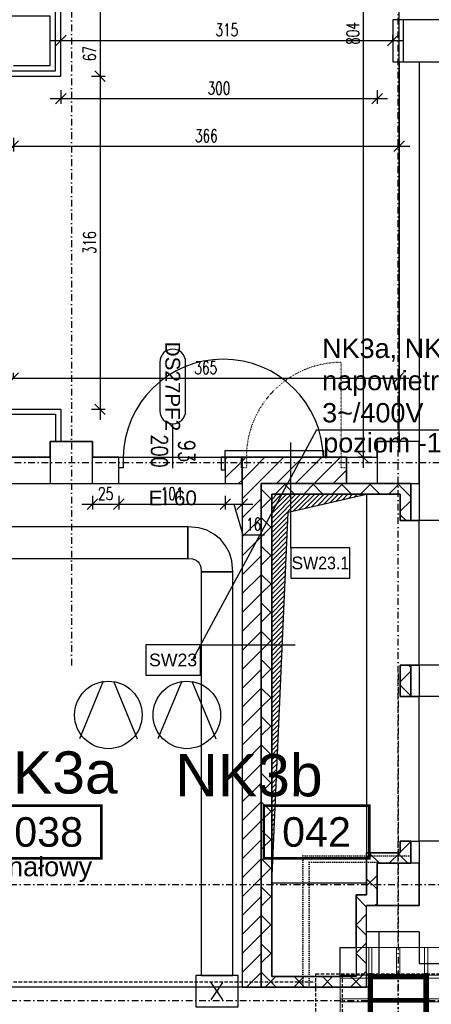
# Model space of a CAD drawing. Header units: centimetres. Extents: x -10729 to 144862, y -4437 to 43656.
# Tile 113 of 148: x 9501 to 9891, y 12196 to 13130. Entities that reach past the tile are written whole.
import ezdxf
from ezdxf.enums import TextEntityAlignment as Align

# ---------------------------------------------------------------- set-up
doc = ezdxf.new("R2010")
doc.units = ezdxf.units.CM
doc.header["$LTSCALE"] = 0.1
doc.header["$PDMODE"] = 35
doc.header["$PDSIZE"] = 0.1
for name, pattern in [('Kondygnacja  -0_5$0$DOT2', [3.175, 0, -3.175]), ('Kondygnacja  -0_5$0$HIDDEN', [9.525, 6.35, -3.175]), ('Kondygnacja  -0_5$0$HIDDEN2', [4.7625, 3.175, -1.5875]), ('Kondygnacja +0_5$0$DOT2', [3.175, 0, -3.175]), ('Osie rzutów$0$DASHDOT2', [12.7, 6.35, -3.175, 0, -3.175])]:
    doc.linetypes.add(name, pattern=pattern)
doc.layers.get('0').update_dxf_attribs({"color": 8})
doc.layers.get('DEFPOINTS').update_dxf_attribs({"color": 8})
for name, color, linetype in [('AU Urządzenia', 14, 'Continuous'), ('bgde-nawiewEXP', 1, 'Continuous'), ('bgde_opis urządzen', 6, 'Continuous'), ('Kondygnacja  -0_5$0$ARCH_INFO_ETYK_DRZWI', 8, 'Continuous'), ('Kondygnacja  -0_5$0$ARCH_INFO_OPISY_PRZEGRODY', 8, 'Continuous'), ('Kondygnacja  -0_5$0$ARCH_KONSTR_POWYŻEJ RZUTU', 8, 'Kondygnacja  -0_5$0$HIDDEN'), ('Kondygnacja  -0_5$0$ARCH_KONSTR_POWYŻEJ RZUTU_IST', 8, 'Kondygnacja  -0_5$0$HIDDEN2'), ('Kondygnacja  -0_5$0$ARCH_MUROWANE', 8, 'Continuous'), ('Kondygnacja  -0_5$0$ARCH_MUROWANE_IST', 8, 'Continuous'), ('Kondygnacja  -0_5$0$ARCH_OCIEPLENIE', 8, 'Continuous'), ('Kondygnacja  -0_5$0$ARCH_SCHODY_IST', 8, 'Continuous'), ('Kondygnacja  -0_5$0$ARCH_STROP', 8, 'Continuous'), ('Kondygnacja  -0_5$0$ARCH_SŁUPY', 8, 'Continuous'), ('Kondygnacja  -0_5$0$ARCH_WYBURZENIA', 8, 'Kondygnacja  -0_5$0$DOT2'), ('Kondygnacja  -0_5$0$ARCH_ŻELBET_IST', 8, 'Continuous'), ('Kondygnacja +0_5$0$ARCH_WYBURZENIA', 8, 'Kondygnacja +0_5$0$DOT2'), ('Kondygnacja +0_5$0$ARCH_ŚLUSARKA_DRZWI', 8, 'Continuous'), ('Osie rzutów$0$ARCH_INFO_OSIE_IST', 8, 'Osie rzutów$0$DASHDOT2'), ('Osie rzutów$0$ARCH_INFO_OSIE_OPISY_IST', 8, 'Continuous'), ('Pomieszczenia -05$0$ARCH_INFO_AREA_ETYKIETY_200', 8, 'Continuous')]:
    doc.layers.add(name, color=color, linetype=linetype)
doc.layers.add('Kondygnacja  -0_5$0$ARCH_INFO_WYMIARY', color=8, linetype='Continuous', lineweight=9)
doc.layers.add('Kondygnacja  -0_5$0$ARCH_WIDOK', color=8, linetype='Continuous', lineweight=13)
doc.layers.add('Kondygnacja  -0_5$0$ARCH_POMOCNICZE', color=8, linetype='Continuous', plot=False)
doc.layers.add('OBRYSY POWIERZCHNI', color=8, linetype='Continuous', plot=False)
doc.styles.add('Arial', font='ARIAL.TTF')
doc.styles.add('Kondygnacja  -0_5$0$Arial', font='ARIAL.TTF')
doc.styles.add('Kondygnacja  -0_5$0$Romans', font='Romans.shx', dxfattribs={"width": 0.7})
doc.styles.add('Pomieszczenia -05$0$Arial', font='ARIAL.TTF')
doc.dimstyles.new('Kondygnacja  -0_5$0$Wymiary 1-100', dxfattribs={"dimtxt": 12, "dimasz": 10, "dimexe": 5, "dimexo": 0, "dimgap": 4, "dimtad": 1, "dimrnd": 0.5, "dimzin": 12, "dimdsep": 46, "dimtxsty": 'Kondygnacja  -0_5$0$Romans', "dimblk": 'Kondygnacja  -0_5$0$_Oblique', "dimcen": 10, "dimdle": 10, "dimclrt": 55, "dimazin": 0, "dimtfac": 1, "dimtmove": 1, "dimatfit": 3, "dimfxl": 0, "dimtolj": 1, "dimtzin": 0, "dimarcsym": 0})
pattern_1 = [(45, (8662.6883, 8963.0142), (-0.6735192, 0.6735192), [])]

# ---------------------------------------------------------------- blocks, each defined once
blk = doc.blocks.new('Osie rzutów')
at = {"layer": 'Osie rzutów$0$ARCH_INFO_OSIE_IST', "ltscale": 10}
for p, q in [((9550, 14290.38), (9550, 12514.27)), ((9860, 12255), (9860, 14290.38)), ((7947.38, 12710), (13655, 12710)), ((9860, 12510), (9860, 4623.26)), ((4436.04, 12310), (13655, 12310)), ((9860, 12170), (9860, 12230)), ((4436.04, 12200), (13655, 12200)), ((9890, 12200), (9830, 12200))]:
    blk.add_line(p, q, dxfattribs=at)
blk = doc.blocks.new('Pomieszczenia -05$0$etykieta_numer')
at = {"color": 0, "linetype": 'ByBlock', "const_width": 2.44}
blk.add_lwpolyline([(-50, -50), (-50, 0), (50, 0), (50, -50)], close=True, dxfattribs=at)
at = {"color": 0, "linetype": 'ByBlock', "style": 'Pomieszczenia -05$0$Arial'}
blk.add_attdef('AECAREA:NUMBER', text='', height=28, dxfattribs=at).set_placement((0, -25), align=Align.MIDDLE)
blk = doc.blocks.new('Pomieszczenia -05_1')
at = {"layer": 'Pomieszczenia -05$0$ARCH_INFO_AREA_ETYKIETY_200', "color": 253, "linetype": 'Continuous', "lineweight": -3}
for p, values in [((9528.44, 12384.71), {'AECAREA:NUMBER': '038'}), ((9782.57, 12384.71), {'AECAREA:NUMBER': '042'})]:
    blk.add_blockref('Pomieszczenia -05$0$etykieta_numer', p, dxfattribs=at).add_auto_attribs(values)
blk = doc.blocks.new('Kondygnacja  -0_5$0$_Oblique')
at = {"color": 0, "linetype": 'ByBlock', "lineweight": -2}
blk.add_line((-0.5, -0.5), (0.5, 0.5), dxfattribs=at)
blk = doc.blocks.new('*D101')
at = {"layer": 'DEFPOINTS', "color": 0}
for p in [(9860, 12794.48), (9495, 12789.98), (9860, 12789.98)]:
    blk.add_point(p, dxfattribs=at)
at = {"layer": 'Kondygnacja  -0_5$0$ARCH_INFO_WYMIARY', "color": 0, "lineweight": -2}
for p, q in [((9495, 12789.98), (9495, 12794.98)), ((9860, 12794.48), (9860, 12784.98)), ((9485, 12789.98), (9870, 12789.98))]:
    blk.add_line(p, q, dxfattribs=at)
at = {"layer": 'Kondygnacja  -0_5$0$ARCH_INFO_WYMIARY', "color": 0, "lineweight": -2, "xscale": 10, "yscale": 10, "zscale": 10, "rotation": 180}
blk.add_blockref('Kondygnacja  -0_5$0$_Oblique', (9495, 12789.98), dxfattribs=at)
at = {"layer": 'Kondygnacja  -0_5$0$ARCH_INFO_WYMIARY', "color": 0, "lineweight": -2, "xscale": 10, "yscale": 10, "zscale": 10}
blk.add_blockref('Kondygnacja  -0_5$0$_Oblique', (9860, 12789.98), dxfattribs=at)
at = {"layer": 'Kondygnacja  -0_5$0$ARCH_INFO_WYMIARY', "color": 55, "insert": (9677.5, 12799.98), "char_height": 12, "attachment_point": 5, "style": 'Kondygnacja  -0_5$0$Romans'}
blk.add_mtext('\\A1;365', dxfattribs=at)
blk = doc.blocks.new('*D156')
at = {"layer": 'DEFPOINTS', "color": 0}
for p in [(9540, 13110), (9855, 13110.3), (9855, 13110)]:
    blk.add_point(p, dxfattribs=at)
at = {"layer": 'Kondygnacja  -0_5$0$ARCH_INFO_WYMIARY', "color": 0, "lineweight": -2}
for p, q in [((9530, 13110.3), (9865, 13110.3)), ((9540, 13110), (9540, 13115.3)), ((9855, 13110), (9855, 13115.3))]:
    blk.add_line(p, q, dxfattribs=at)
at = {"layer": 'Kondygnacja  -0_5$0$ARCH_INFO_WYMIARY', "color": 0, "lineweight": -2, "xscale": 10, "yscale": 10, "zscale": 10, "rotation": 180}
blk.add_blockref('Kondygnacja  -0_5$0$_Oblique', (9540, 13110.3), dxfattribs=at)
at = {"layer": 'Kondygnacja  -0_5$0$ARCH_INFO_WYMIARY', "color": 0, "lineweight": -2, "xscale": 10, "yscale": 10, "zscale": 10}
blk.add_blockref('Kondygnacja  -0_5$0$_Oblique', (9855, 13110.3), dxfattribs=at)
at = {"layer": 'Kondygnacja  -0_5$0$ARCH_INFO_WYMIARY', "color": 55, "insert": (9697.5, 13120.3), "char_height": 12, "attachment_point": 5, "style": 'Kondygnacja  -0_5$0$Romans'}
blk.add_mtext('\\A1;315', dxfattribs=at)
blk = doc.blocks.new('*D103')
at = {"layer": 'DEFPOINTS', "color": 0}
for p in [(9559.19, 13143.5), (9540, 13076.5), (9577.2, 13076.5)]:
    blk.add_point(p, dxfattribs=at)
at = {"layer": 'Kondygnacja  -0_5$0$ARCH_INFO_WYMIARY', "color": 0, "lineweight": -2}
for p, q in [((9577.2, 13153.5), (9577.2, 13066.5)), ((9569.2, 13143.5), (9582.2, 13143.5)), ((9569.2, 13076.5), (9582.2, 13076.5))]:
    blk.add_line(p, q, dxfattribs=at)
at = {"layer": 'Kondygnacja  -0_5$0$ARCH_INFO_WYMIARY', "color": 0, "lineweight": -2, "xscale": 10, "yscale": 10, "zscale": 10}
for p, rotation in [((9577.2, 13143.5), 90), ((9577.2, 13076.5), 270)]:
    blk.add_blockref('Kondygnacja  -0_5$0$_Oblique', p, dxfattribs=dict(at, rotation=rotation))
at = {"layer": 'Kondygnacja  -0_5$0$ARCH_INFO_WYMIARY', "color": 55, "insert": (9567.2, 13097.95), "char_height": 12, "attachment_point": 5, "rotation": 90, "style": 'Kondygnacja  -0_5$0$Romans'}
blk.add_mtext('\\A1;67', dxfattribs=at)
blk = doc.blocks.new('*D104')
at = {"layer": 'DEFPOINTS', "color": 0}
for p in [(9540, 13076.5), (9544.19, 12760.5), (9577.2, 12760.5)]:
    blk.add_point(p, dxfattribs=at)
at = {"layer": 'Kondygnacja  -0_5$0$ARCH_INFO_WYMIARY', "color": 0, "lineweight": -2}
for p, q in [((9577.2, 13086.5), (9577.2, 12750.5)), ((9569.2, 13076.5), (9582.2, 13076.5)), ((9569.2, 12760.5), (9582.2, 12760.5))]:
    blk.add_line(p, q, dxfattribs=at)
at = {"layer": 'Kondygnacja  -0_5$0$ARCH_INFO_WYMIARY', "color": 0, "lineweight": -2, "xscale": 10, "yscale": 10, "zscale": 10}
for p, rotation in [((9577.2, 13076.5), 90), ((9577.2, 12760.5), 270)]:
    blk.add_blockref('Kondygnacja  -0_5$0$_Oblique', p, dxfattribs=dict(at, rotation=rotation))
at = {"layer": 'Kondygnacja  -0_5$0$ARCH_INFO_WYMIARY', "color": 55, "insert": (9567.2, 12918.5), "char_height": 12, "attachment_point": 5, "rotation": 90, "style": 'Kondygnacja  -0_5$0$Romans'}
blk.add_mtext('\\A1;316', dxfattribs=at)
blk = doc.blocks.new('*D105')
at = {"layer": 'DEFPOINTS', "color": 0}
for p in [(9495, 13049.09), (9861, 13049.09), (9861, 13009.99)]:
    blk.add_point(p, dxfattribs=at)
at = {"layer": 'Kondygnacja  -0_5$0$ARCH_INFO_WYMIARY', "color": 0, "lineweight": -2}
for p, q in [((9495, 13017.99), (9495, 13004.99)), ((9861, 13017.99), (9861, 13004.99)), ((9485, 13009.99), (9871, 13009.99))]:
    blk.add_line(p, q, dxfattribs=at)
at = {"layer": 'Kondygnacja  -0_5$0$ARCH_INFO_WYMIARY', "color": 0, "lineweight": -2, "xscale": 10, "yscale": 10, "zscale": 10, "rotation": 180}
blk.add_blockref('Kondygnacja  -0_5$0$_Oblique', (9495, 13009.99), dxfattribs=at)
at = {"layer": 'Kondygnacja  -0_5$0$ARCH_INFO_WYMIARY', "color": 0, "lineweight": -2, "xscale": 10, "yscale": 10, "zscale": 10}
blk.add_blockref('Kondygnacja  -0_5$0$_Oblique', (9861, 13009.99), dxfattribs=at)
at = {"layer": 'Kondygnacja  -0_5$0$ARCH_INFO_WYMIARY', "color": 55, "insert": (9678, 13019.99), "char_height": 12, "attachment_point": 5, "style": 'Kondygnacja  -0_5$0$Romans'}
blk.add_mtext('\\A1;366', dxfattribs=at)
blk = doc.blocks.new('*D158')
at = {"layer": 'DEFPOINTS', "color": 0}
for p in [(9826.98, 13519), (9840, 13519), (9840, 12715)]:
    blk.add_point(p, dxfattribs=at)
at = {"layer": 'Kondygnacja  -0_5$0$ARCH_INFO_WYMIARY', "color": 0, "lineweight": -2}
for p, q in [((9826.98, 12705), (9826.98, 13529)), ((9834.98, 13519), (9821.98, 13519)), ((9834.98, 12715), (9821.98, 12715))]:
    blk.add_line(p, q, dxfattribs=at)
at = {"layer": 'Kondygnacja  -0_5$0$ARCH_INFO_WYMIARY', "color": 0, "lineweight": -2, "xscale": 10, "yscale": 10, "zscale": 10}
for p, rotation in [((9826.98, 13519), 90), ((9826.98, 12715), 270)]:
    blk.add_blockref('Kondygnacja  -0_5$0$_Oblique', p, dxfattribs=dict(at, rotation=rotation))
at = {"layer": 'Kondygnacja  -0_5$0$ARCH_INFO_WYMIARY', "color": 55, "insert": (9816.98, 13117), "char_height": 12, "attachment_point": 5, "rotation": 90, "style": 'Kondygnacja  -0_5$0$Romans'}
blk.add_mtext('\\A1;804', dxfattribs=at)
blk = doc.blocks.new('*D180')
at = {"layer": 'DEFPOINTS', "color": 0}
for p in [(9840, 13490), (9540, 13076.5), (9540, 13055.05)]:
    blk.add_point(p, dxfattribs=at)
at = {"layer": 'Kondygnacja  -0_5$0$ARCH_INFO_WYMIARY', "color": 0, "lineweight": -2}
for p, q in [((9850, 13055.05), (9530, 13055.05)), ((9540, 13063.05), (9540, 13050.05)), ((9840, 13063.05), (9840, 13050.05))]:
    blk.add_line(p, q, dxfattribs=at)
at = {"layer": 'Kondygnacja  -0_5$0$ARCH_INFO_WYMIARY', "color": 0, "lineweight": -2, "xscale": 10, "yscale": 10, "zscale": 10, "rotation": 180}
blk.add_blockref('Kondygnacja  -0_5$0$_Oblique', (9540, 13055.05), dxfattribs=at)
at = {"layer": 'Kondygnacja  -0_5$0$ARCH_INFO_WYMIARY', "color": 0, "lineweight": -2, "xscale": 10, "yscale": 10, "zscale": 10}
blk.add_blockref('Kondygnacja  -0_5$0$_Oblique', (9840, 13055.05), dxfattribs=at)
at = {"layer": 'Kondygnacja  -0_5$0$ARCH_INFO_WYMIARY', "color": 55, "insert": (9690, 13065.05), "char_height": 12, "attachment_point": 5, "style": 'Kondygnacja  -0_5$0$Romans'}
blk.add_mtext('\\A1;300', dxfattribs=at)
blk = doc.blocks.new('Kondygnacja  -0_5$0$konstrukcja istniejąca -0.5')
at = {"layer": 'Kondygnacja  -0_5$0$ARCH_KONSTR_POWYŻEJ RZUTU_IST', "ltscale": 10}
blk.add_line((8738, 12217.5), (9781.55, 12217.5), dxfattribs=at)
blk.add_lwpolyline([(9938, 12175), (9782, 12175), (9782, 12225), (9938, 12225), (9938, 12175)], dxfattribs=at)
at = {"layer": 'Kondygnacja  -0_5$0$ARCH_KONSTR_POWYŻEJ RZUTU_IST', "ltscale": 10, "elevation": 0}
blk.add_lwpolyline([(9807, 12225), (9807, 12175)], dxfattribs=at)
blk = doc.blocks.new('Kondygnacja  -0_5$0$A$C00C90F23')
at = {"layer": 'Kondygnacja  -0_5$0$ARCH_MUROWANE_IST', "ltscale": 4}
for points in [[(9240, 12715), (8680, 12715)], [(9530, 12715), (9280, 12715)]]:
    blk.add_lwpolyline(points, dxfattribs=at)
blk = doc.blocks.new('*D181')
at = {"layer": 'DEFPOINTS', "color": 0}
for p in [(9570, 12690), (9595, 12690), (9595, 12670.51)]:
    blk.add_point(p, dxfattribs=at)
at = {"layer": 'Kondygnacja  -0_5$0$ARCH_INFO_WYMIARY', "color": 0, "lineweight": -2}
for p, q in [((9570, 12678.51), (9570, 12665.51)), ((9595, 12678.51), (9595, 12665.51)), ((9560, 12670.51), (9605, 12670.51))]:
    blk.add_line(p, q, dxfattribs=at)
at = {"layer": 'Kondygnacja  -0_5$0$ARCH_INFO_WYMIARY', "color": 0, "lineweight": -2, "xscale": 10, "yscale": 10, "zscale": 10, "rotation": 180}
blk.add_blockref('Kondygnacja  -0_5$0$_Oblique', (9570, 12670.51), dxfattribs=at)
at = {"layer": 'Kondygnacja  -0_5$0$ARCH_INFO_WYMIARY', "color": 0, "lineweight": -2, "xscale": 10, "yscale": 10, "zscale": 10}
blk.add_blockref('Kondygnacja  -0_5$0$_Oblique', (9595, 12670.51), dxfattribs=at)
at = {"layer": 'Kondygnacja  -0_5$0$ARCH_INFO_WYMIARY', "color": 55, "insert": (9582.5, 12680.51), "char_height": 12, "attachment_point": 5, "style": 'Kondygnacja  -0_5$0$Romans'}
blk.add_mtext('\\A1;25', dxfattribs=at)
blk = doc.blocks.new('*D182')
at = {"layer": 'DEFPOINTS', "color": 0}
for p in [(9595, 12690), (9696, 12690), (9696, 12670.51)]:
    blk.add_point(p, dxfattribs=at)
at = {"layer": 'Kondygnacja  -0_5$0$ARCH_INFO_WYMIARY', "color": 0, "lineweight": -2}
for p, q in [((9595, 12678.51), (9595, 12665.51)), ((9696, 12678.51), (9696, 12665.51)), ((9585, 12670.51), (9706, 12670.51))]:
    blk.add_line(p, q, dxfattribs=at)
at = {"layer": 'Kondygnacja  -0_5$0$ARCH_INFO_WYMIARY', "color": 0, "lineweight": -2, "xscale": 10, "yscale": 10, "zscale": 10, "rotation": 180}
blk.add_blockref('Kondygnacja  -0_5$0$_Oblique', (9595, 12670.51), dxfattribs=at)
at = {"layer": 'Kondygnacja  -0_5$0$ARCH_INFO_WYMIARY', "color": 0, "lineweight": -2, "xscale": 10, "yscale": 10, "zscale": 10}
blk.add_blockref('Kondygnacja  -0_5$0$_Oblique', (9696, 12670.51), dxfattribs=at)
at = {"layer": 'Kondygnacja  -0_5$0$ARCH_INFO_WYMIARY', "color": 55, "insert": (9645.5, 12680.51), "char_height": 12, "attachment_point": 5, "style": 'Kondygnacja  -0_5$0$Romans'}
blk.add_mtext('\\A1;101', dxfattribs=at)
blk = doc.blocks.new('*D183')
at = {"layer": 'DEFPOINTS', "color": 0}
for p in [(9696, 12690), (9712, 12690), (9712, 12670.51)]:
    blk.add_point(p, dxfattribs=at)
at = {"layer": 'Kondygnacja  -0_5$0$ARCH_INFO_WYMIARY', "color": 0, "lineweight": -2}
for p, q in [((9696, 12678.51), (9696, 12665.51)), ((9712, 12678.51), (9712, 12665.51)), ((9686, 12670.51), (9722, 12670.51)), ((9704, 12670.51), (9712.7, 12641.51)), ((9712.7, 12641.51), (9733.1, 12641.51))]:
    blk.add_line(p, q, dxfattribs=at)
at = {"layer": 'Kondygnacja  -0_5$0$ARCH_INFO_WYMIARY', "color": 0, "lineweight": -2, "xscale": 10, "yscale": 10, "zscale": 10, "rotation": 180}
blk.add_blockref('Kondygnacja  -0_5$0$_Oblique', (9696, 12670.51), dxfattribs=at)
at = {"layer": 'Kondygnacja  -0_5$0$ARCH_INFO_WYMIARY', "color": 0, "lineweight": -2, "xscale": 10, "yscale": 10, "zscale": 10}
blk.add_blockref('Kondygnacja  -0_5$0$_Oblique', (9712, 12670.51), dxfattribs=at)
at = {"layer": 'Kondygnacja  -0_5$0$ARCH_INFO_WYMIARY', "color": 55, "insert": (9722.9, 12651.51), "char_height": 12, "attachment_point": 5, "style": 'Kondygnacja  -0_5$0$Romans'}
blk.add_mtext('\\A1;16', dxfattribs=at)
blk = doc.blocks.new('Kondygnacja  -0_5$0$T-drzwi_lewe-200')
at = {"layer": 'Kondygnacja  -0_5$0$ARCH_INFO_ETYK_DRZWI'}
blk.add_line((0, 0), (-60, 0), dxfattribs=at)
blk.add_lwpolyline([(-77.5, 17.5), (-143.7, 17.5, 1), (-143.7, -17.5), (-77.5, -17.5, 1)], format="xyb", close=True, dxfattribs=at)
at = {"layer": 'Kondygnacja  -0_5$0$ARCH_INFO_ETYK_DRZWI', "color": 1, "style": 'Kondygnacja  -0_5$0$Arial'}
blk.add_attdef('ADS_DRZWI:ODPORNOŚĆ_OGNIOWA', text='', height=20, rotation=90, dxfattribs=at).set_placement((56.4, 0.1), align=Align.BOTTOM_CENTER)
at = {"layer": 'Kondygnacja  -0_5$0$ARCH_INFO_ETYK_DRZWI', "style": 'Kondygnacja  -0_5$0$Romans', "width": 0.8}
for tag, p in [('ADS_DRZWI:SZEROKOŚĆ', (-23, 7.9)), ('ADS_DRZWI:WYSOKOŚĆ', (-23, -29))]:
    blk.add_attdef(tag, text='', height=22, dxfattribs=at).set_placement(p, align=Align.CENTER)
at = {"layer": 'Kondygnacja  -0_5$0$ARCH_INFO_ETYK_DRZWI', "style": 'Kondygnacja  -0_5$0$Arial'}
blk.add_attdef('ADS_DRZWI:SYMBOL', text='', height=20, dxfattribs=at).set_placement((-110.6, 0), align=Align.MIDDLE)

msp = doc.modelspace()

# ---------------------------------------------------------------- hatches: boundary and pattern name
at = {"layer": 'Kondygnacja  -0_5$0$ARCH_MUROWANE', "linetype": 'Continuous', "lineweight": -3}
h = msp.add_hatch(dxfattribs=at)
h.set_pattern_fill('ANSI31', color=256, scale=4, angle=-360, style=0)
h.paths.add_polyline_path([(9712, 12715), (9696, 12715), (9696, 12690), (9712, 12690)])
h = msp.add_hatch(dxfattribs=at)
h.set_pattern_fill('ANSI31', color=256, scale=4, style=0)
h.paths.add_polyline_path([(9712, 12212.5), (9730, 12212.5), (9730, 12690), (9712, 12715)], flags=0)
h = msp.add_hatch(dxfattribs=at)
h.set_pattern_fill('ANSI31', color=256, scale=4, angle=-360, style=0)
h.paths.add_polyline_path([(9712, 12715), (9730, 12690), (9811, 12690), (9811, 12715)], flags=0)
at = {"layer": 'Kondygnacja  -0_5$0$ARCH_OCIEPLENIE', "linetype": 'Continuous', "lineweight": -3}
h = msp.add_hatch(dxfattribs=at)
h.set_pattern_fill('ANSI37', color=256, scale=6, angle=-360, style=0)
h.paths.add_polyline_path([(9740, 12680), (9730, 12690), (9730, 12212.5), (9740, 12222.5)], flags=0)
h = msp.add_hatch(dxfattribs=at)
h.set_pattern_fill('ANSI37', color=256, scale=6, style=0)
h.paths.add_polyline_path([(9862, 12680), (9872, 12690), (9730, 12690), (9740, 12680)], flags=0)
h = msp.add_hatch(dxfattribs=at)
h.set_pattern_fill('ANSI37', color=256, scale=6, angle=-360, style=0)
h.paths.add_polyline_path([(9872, 12690), (9862, 12680), (9862, 12655), (9872, 12655)], flags=0)
h = msp.add_hatch(dxfattribs=at)
h.set_pattern_fill('ANSI37', color=256, scale=6, angle=-360, style=0)
h.paths.add_polyline_path([(9872, 12518), (9862, 12518), (9862, 12488), (9872, 12488)], flags=0)
h = msp.add_hatch(dxfattribs=at)
h.set_pattern_fill('ANSI37', color=256, scale=6, angle=-360, style=0)
h.paths.add_polyline_path([(9872, 12351), (9862, 12351), (9862, 12340), (9872, 12330)], flags=0)
h = msp.add_hatch(dxfattribs=at)
h.set_pattern_fill('ANSI37', color=256, scale=6, style=0)
h.paths.add_polyline_path([(9830, 12340), (9840, 12330), (9872, 12330), (9862, 12340)], flags=0)
h = msp.add_hatch(dxfattribs=at)
h.set_pattern_fill('ANSI37', color=256, scale=6, angle=-360, style=0)
h.paths.add_polyline_path([(9840, 12330), (9830, 12340), (9830, 12300), (9840, 12290)], flags=0)
h = msp.add_hatch(dxfattribs=at)
h.set_pattern_fill('ANSI37', color=256, scale=6, style=0)
h.paths.add_polyline_path([(9820, 12222.5), (9830, 12212.5), (9830, 12290), (9820, 12300)], flags=0)
h = msp.add_hatch(dxfattribs=at)
h.set_pattern_fill('ANSI37', color=256, scale=6, style=0)
h.paths.add_polyline_path([(9820, 12300), (9830, 12290), (9840, 12290), (9830, 12300)], flags=0)
h = msp.add_hatch(dxfattribs=at)
h.set_pattern_fill('ANSI37', color=256, scale=6, style=0)
h.paths.add_polyline_path([(9830, 12212.5), (9820, 12222.5), (9740, 12222.5), (9730, 12212.5)], flags=0)
at = {"layer": 'Kondygnacja  -0_5$0$ARCH_SŁUPY', "lineweight": 40}
h = msp.add_hatch(dxfattribs=at)
h.set_pattern_fill('ANSI31', color=256, scale=0.3, style=0)
h.set_pattern_definition(pattern_1)
h.paths.add_polyline_path([(9832, 12175), (9835, 12175), (9835, 12225), (9832, 12225)])
h = msp.add_hatch(dxfattribs=at)
h.set_pattern_fill('ANSI31', color=256, scale=0.3, style=0)
h.set_pattern_definition(pattern_1)
h.paths.add_polyline_path([(9885, 12221), (9885, 12224), (9835, 12224), (9835, 12221)])
h = msp.add_hatch(dxfattribs=at)
h.set_pattern_fill('ANSI31', color=256, scale=0.3, style=0)
h.set_pattern_definition(pattern_1)
h.paths.add_polyline_path([(9885, 12175), (9888, 12175), (9888, 12225), (9885, 12225)])
h = msp.add_hatch(dxfattribs=at)
h.set_pattern_fill('ANSI31', color=256, scale=0.3, style=0)
h.set_pattern_definition(pattern_1)
h.paths.add_polyline_path([(9885, 12198.5), (9885, 12201.5), (9835, 12201.5), (9835, 12198.5)])
at = {"layer": 'Kondygnacja  -0_5$0$ARCH_WIDOK'}
h = msp.add_hatch(dxfattribs=at)
h.set_pattern_fill('ANSI31', color=256, angle=-90, style=0)
h.set_pattern_definition([(225, (16852.8482, -1306.7393), (-2.245064, 2.245064), [])])
h.paths.add_polyline_path([(9740, 12311), (9755.505, 12662.875), (9830, 12680), (9740, 12680)])

# ---------------------------------------------------------------- linework, layer by layer
at = {"layer": 'AU Urządzenia', "linetype": 'Continuous', "lineweight": -3}
for p, q in [((9580.244, 12502.666), (9557.617, 12448.039)), ((9589.913, 12502.666), (9612.54, 12448.039)), ((9654.655, 12502.666), (9632.027, 12448.039)), ((9664.323, 12502.666), (9686.951, 12448.039))]:
    msp.add_line(p, q, dxfattribs=at)
for centre in [(9585.078, 12470.666), (9659.489, 12470.666)]:
    msp.add_ellipse(centre, major_axis=(-22.627, 22.627), ratio=1, start_param=0.7853982, end_param=7.0685835, dxfattribs=at)
at = {"layer": 'bgde-nawiewEXP', "linetype": 'Continuous'}
for points in [[(9104.308, 12618.934), (9660.561, 12618.934), (9660.561, 12648.934), (9104.308, 12648.934)], [(9660.561, 12618.935), (9665.011, 12618.742), (9666.887, 12618.173), (9668.616, 12617.249), (9670.132, 12616.006), (9671.375, 12614.49), (9672.299, 12612.761), (9672.869, 12610.885), (9673.061, 12606.434), (9703.061, 12606.434), (9702.292, 12616.738), (9700.016, 12624.242), (9696.319, 12631.157), (9691.345, 12637.219), (9685.283, 12642.193), (9678.368, 12645.89), (9670.864, 12648.166), (9660.561, 12648.935), (9660.561, 12633.935)], [(9673.061, 12223.593), (9703.061, 12223.593), (9703.061, 12606.434), (9673.061, 12606.434)], [(9668.061, 12193.993), (9708.061, 12193.993), (9708.061, 12223.593), (9668.061, 12223.593)]]:
    msp.add_lwpolyline(points, close=True, dxfattribs=at)
at = {"layer": 'bgde-nawiewEXP'}
for points in [[(9693.659, 12200.507), (9682.462, 12217.079)], [(9682.462, 12200.507), (9693.659, 12217.079)]]:
    msp.add_lwpolyline(points, dxfattribs=at)
msp.add_lwpolyline([(9688.686, 12208.793, 1.25, 1.25, 1), (9687.436, 12208.793, 1.25, 1.25, 1)], format="xyseb", close=True, dxfattribs=at)
at = {"layer": 'bgde_opis urządzen'}
for q in [(9665.342, 12523.475, 0), (9982.535, 12741.076, 85.475)]:
    msp.add_line((9782.647, 12741.076, 85.475), q, dxfattribs=at)
at = {"layer": 'Kondygnacja  -0_5$0$ARCH_INFO_OPISY_PRZEGRODY'}
for points in [[(9758.103, 12629.12), (9758.103, 12729.15)], [(9672.488, 12537.137), (9762.131, 12537.137)]]:
    msp.add_lwpolyline(points, dxfattribs=at)
for points in [[(9758.103, 12600.32), (9814.103, 12600.32), (9814.103, 12629.12), (9758.103, 12629.12), (9758.103, 12600.32)], [(9620.488, 12508.337), (9672.488, 12508.337), (9672.488, 12537.137), (9620.488, 12537.137), (9620.488, 12508.337)]]:
    msp.add_lwpolyline(points, close=True, dxfattribs=at)
at = {"layer": 'Kondygnacja  -0_5$0$ARCH_MUROWANE', "linetype": 'Continuous', "lineweight": -3}
for p, q in [((9712, 12715), (9712, 12212.5)), ((9811, 12715), (9712, 12715)), ((9811, 12690), (9811, 12715)), ((9730, 12212.5), (9730, 12690)), ((9730, 12690), (9811, 12690)), ((9712, 12212.5), (9730, 12212.5))]:
    msp.add_line(p, q, dxfattribs=at)
msp.add_lwpolyline([(9712, 12715), (9696, 12715), (9696, 12690), (9712, 12690), (9712, 12715)], dxfattribs=at)
at = {"layer": 'Kondygnacja  -0_5$0$ARCH_MUROWANE_IST', "ltscale": 4}
for p, q in [((9811, 12715), (9811, 12690)), ((9811, 12715), (9840, 12715)), ((8680, 12690), (9595, 12690)), ((9811, 12690), (9840, 12690)), ((9872, 12690), (9872, 12655)), ((9872, 12518), (9872, 12488))]:
    msp.add_line(p, q, dxfattribs=at)
for points in [[(9861, 13090), (9861, 12750)], [(9861, 12738), (9861, 12730)], [(9595, 12690), (9595, 12715), (9570, 12715)], [(9872, 12655), (9880, 12655)], [(9880, 12518), (9872, 12518)], [(9872, 12488), (9880, 12488)], [(9872, 12351), (9880, 12351)], [(9872, 12351), (9872, 12330)]]:
    msp.add_lwpolyline(points, dxfattribs=at)
at = {"layer": 'Kondygnacja  -0_5$0$ARCH_OCIEPLENIE', "linetype": 'Continuous', "lineweight": -3}
for p, q in [((9730, 12690), (9730, 12212.5)), ((9872, 12690), (9730, 12690)), ((9872, 12655), (9872, 12690)), ((9740, 12222.5), (9740, 12680)), ((9740, 12680), (9862, 12680)), ((9862, 12680), (9862, 12655)), ((9862, 12655), (9872, 12655)), ((9872, 12518), (9862, 12518)), ((9862, 12518), (9862, 12488)), ((9872, 12488), (9872, 12518)), ((9862, 12488), (9872, 12488)), ((9872, 12351), (9862, 12351)), ((9862, 12351), (9862, 12340)), ((9872, 12330), (9872, 12351)), ((9862, 12340), (9830, 12340)), ((9830, 12340), (9830, 12300)), ((9840, 12330), (9872, 12330)), ((9840, 12290), (9840, 12330)), ((9820, 12300), (9820, 12222.5)), ((9830, 12300), (9820, 12300)), ((9830, 12212.5), (9830, 12290)), ((9830, 12290), (9840, 12290)), ((9820, 12222.5), (9740, 12222.5)), ((9730, 12212.5), (9830, 12212.5))]:
    msp.add_line(p, q, dxfattribs=at)
at = {"layer": 'Kondygnacja  -0_5$0$ARCH_SCHODY_IST'}
for points in [[(8805.55, 13081.5), (9535, 13081.5), (9535, 13138.5), (9339.848, 13138.5)], [(8807.397, 13076.5), (9540, 13076.5), (9540, 13143.5), (9338, 13143.5)], [(9495, 13086.5), (9530, 13086.5), (9530, 13133.5), (9341.695, 13133.5)], [(8946, 12760.5), (9540, 12760.5), (9540, 12730)], [(8946, 12756), (9535, 12756), (9535, 12730)]]:
    msp.add_lwpolyline(points, dxfattribs=at)
at = {"layer": 'Kondygnacja  -0_5$0$ARCH_STROP'}
msp.add_lwpolyline([(9740, 12680), (9830, 12680), (9830, 12311), (9740, 12311)], close=True, dxfattribs=at)
msp.add_lwpolyline([(9740, 12311), (9755.505, 12662.875), (9830, 12680)], dxfattribs=at)
at = {"layer": 'Kondygnacja  -0_5$0$ARCH_SŁUPY', "lineweight": 40}
for p, q in [((9835, 12201.5), (9885, 12201.5)), ((9885, 12198.5), (9835, 12198.5))]:
    msp.add_line(p, q, dxfattribs=at)
for points in [[(9832, 12225), (9835, 12225), (9835, 12175), (9832, 12175)], [(9885, 12225), (9888, 12225), (9888, 12175), (9885, 12175)]]:
    msp.add_lwpolyline(points, close=True, dxfattribs=at)
for points in [[(9885, 12224), (9835, 12224)], [(9835, 12221), (9885, 12221)]]:
    msp.add_lwpolyline(points, dxfattribs=at)
at = {"layer": 'Kondygnacja  -0_5$0$ARCH_WIDOK'}
for points in [[(9740, 12311), (9755.505, 12662.875), (9830, 12680), (9740, 12680)], [(9915, 12250), (9915, 12150), (9805, 12150), (9805, 12250)]]:
    msp.add_lwpolyline(points, close=True, dxfattribs=at)
at = {"layer": 'Kondygnacja  -0_5$0$ARCH_WIDOK', "linetype": 'Kondygnacja  -0_5$0$HIDDEN', "ltscale": 2}
for points in [[(9880, 12518), (9880, 12655)], [(9880, 12488), (9880, 12351)]]:
    msp.add_lwpolyline(points, dxfattribs=at)
at = {"layer": 'Kondygnacja  -0_5$0$ARCH_WIDOK'}
for points in [[(9832, 12250), (9832, 12225)], [(9835, 12250), (9835, 12225)], [(9858.5, 12250), (9858.5, 12224)], [(9861.5, 12250), (9861.5, 12224)], [(9885, 12250), (9885, 12225)], [(9888, 12250), (9888, 12225)], [(9805, 12224), (9832, 12224)], [(9888, 12224), (9915, 12224)], [(9805, 12221), (9832, 12221)], [(9888, 12221), (9915, 12221)], [(9805, 12201.5), (9832, 12201.5)], [(9805, 12198.5), (9832, 12198.5)], [(9888, 12201.5), (9915, 12201.5)], [(9888, 12198.5), (9915, 12198.5)]]:
    msp.add_lwpolyline(points, dxfattribs=at)
at = {"layer": 'Kondygnacja  -0_5$0$ARCH_WYBURZENIA'}
for p, q in [((9806, 12715), (9806, 12805)), ((9595, 12715), (9712, 12715)), ((9595, 12690), (9712, 12690))]:
    msp.add_line(p, q, dxfattribs=at)
at = {"layer": 'Kondygnacja  -0_5$0$ARCH_WYBURZENIA', "ltscale": 6}
msp.add_line((9872, 12351), (9872, 12337), dxfattribs=at)
at = {"layer": 'Kondygnacja  -0_5$0$ARCH_WYBURZENIA'}
for points in [[(9716, 12705), (9711, 12705), (9711, 12715), (9716, 12715)], [(9811, 12705), (9806, 12705), (9806, 12715), (9811, 12715)]]:
    msp.add_lwpolyline(points, close=True, dxfattribs=at)
at = {"layer": 'Kondygnacja  -0_5$0$ARCH_WYBURZENIA', "ltscale": 6}
for points in [[(9872, 12351), (9880, 12351)], [(9872, 12337), (9769.5, 12337), (9769.5, 12212.5)], [(9840, 12331), (9775.5, 12331), (9775.5, 12212.5)]]:
    msp.add_lwpolyline(points, dxfattribs=at)
at = {"layer": 'Kondygnacja  -0_5$0$ARCH_WYBURZENIA'}
msp.add_arc((9806, 12715), 90, 90, 180, dxfattribs=at)
at = {"layer": 'Kondygnacja  -0_5$0$ARCH_ŻELBET_IST', "ltscale": 4}
for p, q in [((9880, 13090), (9880, 12655)), ((9880, 12518), (9880, 12488)), ((9880, 12351), (9880, 12290)), ((9830, 12212.5), (9830, 12290)), ((9880, 12290), (9830, 12290)), ((9880, 12265), (9830, 12265)), ((9842, 12224), (9842, 12265)), ((9880, 12265), (9880, 12235)), ((9880, 12235), (10030, 12235)), ((9832, 12212.5), (8688, 12212.5))]:
    msp.add_line(p, q, dxfattribs=at)
for points in [[(9855, 13130), (9855, 13090), (9908, 13090), (9908, 13130)], [(9530, 12690), (9570, 12690), (9570, 12730), (9530, 12730)], [(9530, 12690), (9570, 12690), (9570, 12730), (9530, 12730)], [(9840, 12690), (9880, 12690), (9880, 12730), (9840, 12730)], [(9840, 12690), (9880, 12690), (9880, 12730), (9840, 12730)], [(9840, 12290), (9880, 12290), (9880, 12330), (9840, 12330)], [(9840, 12290), (9880, 12290), (9880, 12330), (9840, 12330)], [(9840, 12290), (9880, 12290), (9880, 12330), (9840, 12330)]]:
    msp.add_lwpolyline(points, close=True, dxfattribs=at)
for points in [[(9880, 13130), (9864.652, 13130), (9864.652, 13090), (9880, 13090)], [(9905, 12655), (9880, 12655)], [(9905, 12518), (9880, 12518)], [(9905, 12488), (9880, 12488)], [(9905, 12351), (9880, 12351)]]:
    msp.add_lwpolyline(points, dxfattribs=at)
at = {"layer": 'Kondygnacja +0_5$0$ARCH_WYBURZENIA', "ltscale": 6}
msp.add_lwpolyline([(9811, 12708), (9811, 12715), (9811, 12715)], dxfattribs=at)
at = {"layer": 'Kondygnacja +0_5$0$ARCH_ŚLUSARKA_DRZWI', "linetype": 'Continuous', "lineweight": -3}
for points in [[(9696, 12715), (9696, 12721.3), (9789, 12721.3), (9789, 12715)], [(9599, 12704.9), (9595, 12704.9), (9595, 12715), (9599, 12715)], [(9692, 12703), (9696, 12703), (9696, 12715), (9692, 12715)]]:
    msp.add_lwpolyline(points, close=True, dxfattribs=at)
msp.add_arc((9694, 12713), 95.021, 1.205838, 178.794162, dxfattribs=at)
at = {"layer": 'OBRYSY POWIERZCHNI'}
for points in [[(8680, 12715), (9240, 12715), (9240, 12730), (9280, 12730), (9280, 12715), (9530, 12715), (9530, 12730), (9570, 12730), (9570, 12715), (9840, 12715), (9840, 12730), (9861, 12730), (9861, 13490)], [(9196, 12690), (9712, 12690), (9712, 12212.5), (9196, 12212.5), (9196, 12290), (9279.475, 12290), (9280, 12330), (9240, 12330), (9240, 12290), (9196, 12290), (9196, 12690)], [(9872, 12655), (9862, 12655), (9862, 12675.228), (9862, 12680), (9740, 12680), (9740, 12222.5), (9805, 12222.5), (9805, 12250), (9820, 12250), (9820, 12300), (9830, 12300), (9830, 12340), (9862, 12340), (9862, 12351), (9880, 12351), (9880, 12488), (9862, 12488), (9862, 12518), (9880, 12518), (9880, 12655), (9872, 12655)]]:
    msp.add_lwpolyline(points, dxfattribs=at)

# ---------------------------------------------------------------- block references
msp.add_blockref('Pomieszczenia -05_1', (0, 0))
at = {"layer": 'Kondygnacja  -0_5$0$ARCH_INFO_ETYK_DRZWI', "linetype": 'Continuous', "lineweight": -3, "xscale": 0.7000000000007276, "yscale": 0.7000000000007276, "zscale": 0.7, "rotation": 270}
msp.add_blockref('Kondygnacja  -0_5$0$T-drzwi_lewe-200', (9646.158, 12704.752), dxfattribs=at).add_auto_attribs({'ADS_DRZWI:SYMBOL': 'DS27PF2', 'ADS_DRZWI:SZEROKOŚĆ': '93', 'ADS_DRZWI:ODPORNOŚĆ_OGNIOWA': 'EI 60', 'ADS_DRZWI:WYSOKOŚĆ': '200'})
at = {"layer": 'Kondygnacja  -0_5$0$ARCH_KONSTR_POWYŻEJ RZUTU'}
msp.add_blockref('Kondygnacja  -0_5$0$konstrukcja istniejąca -0.5', (0, 0), dxfattribs=at)
at = {"layer": 'Kondygnacja  -0_5$0$ARCH_POMOCNICZE'}
msp.add_blockref('Kondygnacja  -0_5$0$A$C00C90F23', (0, 0), dxfattribs=at)
at = {"layer": 'Osie rzutów$0$ARCH_INFO_OSIE_OPISY_IST'}
msp.add_blockref('Osie rzutów', (0, 0), dxfattribs=at)

# ---------------------------------------------------------------- texts
at = {"layer": 'AU Urządzenia', "style": 'Arial'}
for s, p in [('NK3a', (9454.166, 12396.129, 1318.401)), ('NK3b', (9648.582, 12393.496, 1318.401))]:
    msp.add_text(s, height=40, dxfattribs=at).set_placement(p)
at = {"layer": 'bgde_opis urządzen', "char_height": 18.326, "width": 421.7149, "attachment_point": 1, "style": 'Arial'}
for s, insert in [('NK3a, NK3b wentylatory napowietrzaj{\\fArial|b0|i0|c238|p34;ąc}e Nel=22kW ka{\\fArial|b0|i0|c238|p34;żdy}\\P3~/400V', (9787.858, 12827.515, 2394.208)), ('poziom -1', (9788.928, 12737.928)), ('WC7\\Pwentylator kanałowy\\PNel=0,05KW\\P1~/230V', (9339.199, 12366.573))]:
    msp.add_mtext(s, dxfattribs=dict(at, insert=insert))
at = {"layer": 'Kondygnacja  -0_5$0$ARCH_INFO_OPISY_PRZEGRODY', "char_height": 12, "attachment_point": 5, "style": 'Kondygnacja  -0_5$0$Arial'}
for s, insert, width in [('S{\\W0.9;W23.1}', (9786.103, 12614.72), 56), ('SW23', (9646.488, 12522.737), 52)]:
    msp.add_mtext(s, dxfattribs=dict(at, insert=insert, width=width))

# ---------------------------------------------------------------- dimensions: what is measured, and where the dimension line sits
at = {"layer": 'Kondygnacja  -0_5$0$ARCH_INFO_WYMIARY'}
for base, p1, p2, picture, middle in [((9826.98, 13519), (9840, 12715), (9840, 13519), '*D158', (9816.98, 13117)), ((9577.196, 12760.5), (9540, 13076.5), (9544.188, 12760.5), '*D104', (9567.196, 12918.5))]:
    dim = msp.add_linear_dim(base=base, p1=p1, p2=p2, angle=90, dimstyle='Kondygnacja  -0_5$0$Wymiary 1-100', dxfattribs=at)
    dim.commit()
    dim.dimension.update_dxf_attribs({"geometry": picture, "text_midpoint": middle})
for base, p1, p2, picture, middle in [((9540, 13055.053), (9840, 13490), (9540, 13076.5), '*D180', (9690, 13065.053)), ((9855, 13110.303), (9540, 13110), (9855, 13110), '*D156', (9697.5, 13120.303)), ((9861, 13009.988), (9495, 13049.094), (9861, 13049.094), '*D105', (9678, 13019.988)), ((9860, 12789.983), (9495, 12789.983), (9860, 12794.483), '*D101', (9677.5, 12799.983)), ((9595, 12670.514), (9570, 12690), (9595, 12690), '*D181', (9582.5, 12680.514)), ((9696, 12670.514), (9595, 12690), (9696, 12690), '*D182', (9645.5, 12680.514)), ((9712, 12670.514), (9696, 12690), (9712, 12690), '*D183', (9716.7, 12651.514))]:
    dim = msp.add_linear_dim(base=base, p1=p1, p2=p2, dimstyle='Kondygnacja  -0_5$0$Wymiary 1-100', dxfattribs=at)
    dim.commit()
    dim.dimension.update_dxf_attribs({"geometry": picture, "text_midpoint": middle})
dim = msp.add_linear_dim(base=(9577.196, 13076.5), p1=(9559.188, 13143.5), p2=(9540, 13076.5), angle=90, dimstyle='Kondygnacja  -0_5$0$Wymiary 1-100', dxfattribs=at)
dim.commit()
dim.dimension.update_dxf_attribs({"geometry": '*D103', "text_midpoint": (9577.196, 13097.947), "dimtype": 160})

doc.saveas('drawing.dxf')
